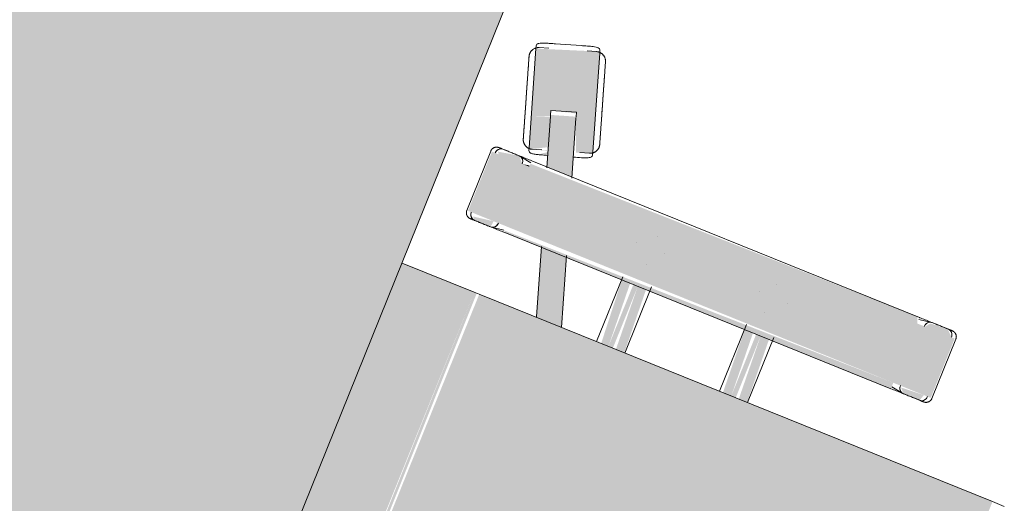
# Model space of a CAD drawing. Header units: millimetres. Extents: x -526411 to -400573, y 47353 to 130199.
# Tile 32 of 72: x -492156 to -491667, y 69664 to 69904. Entities that reach past the tile are written whole.
import ezdxf

# ---------------------------------------------------------------- set-up
doc = ezdxf.new("R2010")
doc.units = ezdxf.units.MM
doc.layers.add('I-FURN', color=30, linetype='Continuous', lineweight=18)

# ---------------------------------------------------------------- blocks, each defined once
blk = doc.blocks.new('80_KA_BT8_bibliotheektafel 8P - Type 1-227600-3e Verdieping - Percelen telling LI')
at = {"layer": 'I-FURN'}
blk.add_hatch(color=122, dxfattribs=at).paths.add_polyline_path([(1.64, -6.2), (5101.64, -6.2), (5101.64, 893.8), (1.64, 893.8), (1.64, 168.19)], flags=0)
blk.add_line((1.64, -6.2), (5101.64, -6.2), dxfattribs=at)
blk = doc.blocks.new('82_3B_bureaustoel - directie vierkant - 82_3B_bureaustoel - directie vierkant-V28-3e Verdieping - Percelen telling LI')
at = {"layer": 'I-FURN'}
for points in [[(203.2, 171.84), (-203.2, 171.84), (-203.2, -103.38), (203.2, -103.38), (203.2, 93.12)], [(-239.51, 124.06), (-271.26, 124.06), (-271.26, 104), (-239.51, 104), (-239.51, 121.03)], [(-271.26, 104), (-274.44, 102.72), (-272.85, -104), (-271.26, -104), (-271.26, 41.59)], [(-239.51, 104), (-271.26, 104), (-271.26, -104), (-239.51, -104), (-239.51, 54.41)], [(-236.34, 104), (-239.51, 104), (-237.27, -104), (-236.34, -102.72), (-236.34, 103.73)], [(-203.2, 40.26), (-236.34, 38.62), (-236.34, 34.13), (-203.2, 35.77), (-203.2, 39.91)], [(-203.2, 34.13), (-236.34, 34.13), (-236.34, 31.75), (-203.2, 31.75)], [(-203.2, 31.75), (-236.34, 30.02), (-236.34, 25.62), (-203.2, 27.26), (-203.2, 31)], [(-203.2, -25.62), (-236.34, -27.34), (-236.34, -31.75), (-203.2, -30.11), (-203.2, -25.97)], [(-203.2, -31.75), (-236.34, -31.75), (-236.34, -34.13), (-203.2, -34.13)], [(-203.2, -34.13), (-236.34, -35.86), (-236.34, -40.26), (-203.2, -38.03), (-203.2, -34.88)], [(-303.02, -91.78), (-305.03, -92.65), (-303.01, -91.83)], [(-271.26, -104), (-271.87, -104.25), (-271.26, -107.55)], [(-239.51, -104), (-271.26, -104), (-271.26, -124.06), (-239.51, -124.06), (-239.51, -110.35)], [(203.2, -103.38), (-203.2, -104.71), (-203.2, -106.04), (203.2, -104.71)], [(203.2, -106.04), (-203.2, -106.04), (-203.2, -144.8), (203.2, -144.8)]]:
    blk.add_hatch(color=122, dxfattribs=at).paths.add_polyline_path(points, flags=0)
h = blk.add_hatch(color=122, dxfattribs=at)
h.paths.add_polyline_path([(-236.34, 119.44), (-239.51, 120.38), (-238.76, 108.47), (-236.34, 110.7), (-236.34, 117.97)], flags=0)
h.paths.add_polyline_path([(-271.26, 122.36), (-274.44, 119.1), (-273.71, 110.07), (-271.26, 108.21), (-271.26, 120.38)], flags=0)
h = blk.add_hatch(color=122, dxfattribs=at)
h.paths.add_polyline_path([(-203.2, -59.35), (-236.34, -70.11), (-236.34, -83.47), (-203.2, -72.7)], flags=0)
h.paths.add_polyline_path([(-274.44, -82.49), (-302.36, -91.57), (-298.44, -103.65), (-274.44, -95.85), (-274.44, -91.3)], flags=0)
h = blk.add_hatch(color=122, dxfattribs=at)
h.paths.add_polyline_path([(-280.5, -97.82), (-281.23, -98.49), (-279.28, -101.34)], flags=0)
h.paths.add_polyline_path([(-294.86, -112.5), (-279.21, -107.41), (-283.82, -98.9), (-298.44, -103.65)], flags=0)
h.paths.add_polyline_path([(-289.02, -77.22), (-337.44, -92.95), (-326.92, -122.92), (-294.86, -112.5), (-302.36, -91.57), (-286.45, -85.14)], flags=0)
h.paths.add_polyline_path([(-282.15, -98.35), (-282.37, -98.42), (-279.23, -107.36)], flags=0)
h.paths.add_polyline_path([(-303.02, -91.78), (-299.1, -103.86), (-301.17, -104.53), (-304.54, -92.28)], flags=0)
h = blk.add_hatch(color=122, dxfattribs=at)
h.paths.add_polyline_path([(-236.34, -110.7), (-239.51, -110.35), (-237.85, -120.83), (-236.34, -119.1), (-236.34, -111.02)], flags=0)
h.paths.add_polyline_path([(-271.26, -107.82), (-274.44, -110.74), (-272.36, -121.35), (-271.26, -120.38), (-271.26, -108.21)], flags=0)
for p, q in [((-203.2, 171.84), (-203.2, 178.18)), ((-203.2, -103.38), (-203.2, 171.84)), ((-239.51, 124.72), (-271.26, 124.72)), ((-274.44, 119.44), (-274.44, 110.74)), ((-236.34, 110.7), (-236.34, 119.44)), ((-274.44, 111.4), (-274.44, 110.74)), ((-274.41, 110.32), (-273.43, 104)), ((-236.37, 110.29), (-237.34, 104)), ((-236.34, 110.7), (-236.34, 111.36)), ((-274.44, 104), (-274.44, -104)), ((-236.34, -104), (-236.34, 104)), ((-256.56, 40.48), (-256.51, 40.48)), ((-203.2, 40.48), (-238.16, 40.48)), ((-262.93, 31.77), (-262.93, 31.75)), ((-247.85, 31.77), (-247.85, 31.81)), ((-256.52, 25.4), (-256.56, 25.4)), ((-239, 25.4), (-203.2, 25.4)), ((-256.56, -25.4), (-256.51, -25.4)), ((-203.2, -25.4), (-238.69, -25.4)), ((-262.93, -31.77), (-262.93, -31.81)), ((-247.85, -31.77), (-247.85, -31.75)), ((-256.52, -40.48), (-256.56, -40.48)), ((-237.93, -40.48), (-203.2, -40.48)), ((-237.27, -70.42), (-203.2, -59.35)), ((-203.46, -72.79), (-236.76, -83.61)), ((-336.73, -92.72), (-289.73, -77.45)), ((-289.73, -77.45), (-288.41, -77.02)), ((-302.36, -91.57), (-273.96, -82.34)), ((-287.2, -83.3), (-288.67, -78.77)), ((-338.05, -93.15), (-336.73, -92.72)), ((-305.1, -92.45), (-303.02, -91.78)), ((-305.1, -92.46), (-301.17, -104.53)), ((-303.02, -91.78), (-302.81, -91.71)), ((-302.53, -91.62), (-302.36, -91.57)), ((-336.82, -94.42), (-335.35, -98.95)), ((-273.99, -95.7), (-298.44, -103.65)), ((-336.71, -102.73), (-332.79, -114.81)), ((-336.71, -102.73), (-332.79, -114.81)), ((-279.84, -105.95), (-281.31, -101.42)), ((-279.92, -107.64), (-326.92, -122.92)), ((-299.1, -103.86), (-301.17, -104.53)), ((-298.44, -103.65), (-299.1, -103.86)), ((-278.6, -107.21), (-279.92, -107.64)), ((-274.41, -110.32), (-273.43, -104)), ((-236.37, -110.29), (-237.34, -104)), ((-203.2, -106.04), (-203.2, -103.38)), ((-203.2, -144.8), (-203.2, -106.04)), ((-274.44, -110.74), (-274.44, -119.44)), ((-274.44, -110.74), (-274.44, -111.4)), ((-236.34, -119.44), (-236.34, -110.7)), ((-236.34, -111.36), (-236.34, -110.7)), ((-329.46, -117.06), (-327.99, -121.59)), ((-326.92, -122.92), (-328.24, -123.34)), ((-271.26, -124.72), (-239.51, -124.72))]:
    blk.add_line(p, q, dxfattribs=at)
at = {"layer": 'I-FURN', "flags": 128}
for points in [[(-274.44, 121.54), (-274.44, 121.67), (-274.43, 121.8), (-274.42, 121.92), (-274.4, 122.05), (-274.38, 122.17), (-274.35, 122.3), (-274.32, 122.42), (-274.28, 122.54), (-274.24, 122.66), (-274.19, 122.78), (-274.14, 122.9), (-274.08, 123.01), (-274.02, 123.12), (-273.95, 123.23), (-273.88, 123.34), (-273.81, 123.44), (-273.73, 123.54), (-273.65, 123.64), (-273.57, 123.73), (-273.48, 123.82), (-273.38, 123.91), (-273.29, 123.99), (-273.19, 124.07), (-273.08, 124.14), (-272.98, 124.22), (-272.87, 124.28), (-272.76, 124.34), (-272.65, 124.4), (-272.53, 124.45), (-272.41, 124.5), (-272.3, 124.55), (-272.17, 124.59), (-272.05, 124.62), (-271.93, 124.65), (-271.8, 124.67), (-271.68, 124.69), (-271.55, 124.71), (-271.43, 124.71), (-271.3, 124.72), (-271.26, 124.72)], [(-239.51, 124.72), (-239.39, 124.72), (-239.26, 124.71), (-239.13, 124.7), (-239.01, 124.68), (-238.88, 124.66), (-238.76, 124.63), (-238.64, 124.6), (-238.52, 124.56), (-238.4, 124.52), (-238.28, 124.47), (-238.16, 124.42), (-238.05, 124.36), (-237.94, 124.3), (-237.83, 124.23), (-237.72, 124.16), (-237.62, 124.09), (-237.52, 124.01), (-237.42, 123.93), (-237.33, 123.85), (-237.24, 123.76), (-237.15, 123.66), (-237.07, 123.57), (-236.99, 123.47), (-236.91, 123.36), (-236.84, 123.26), (-236.78, 123.15), (-236.71, 123.04), (-236.66, 122.93), (-236.6, 122.81), (-236.55, 122.69), (-236.51, 122.58), (-236.47, 122.45), (-236.44, 122.33), (-236.41, 122.21), (-236.39, 122.08), (-236.37, 121.96), (-236.35, 121.83), (-236.34, 121.71), (-236.34, 121.58), (-236.34, 121.54)], [(-274.44, 120.11), (-274.44, 120.37), (-274.44, 120.61), (-274.44, 120.83), (-274.44, 121.01), (-274.44, 121.17), (-274.44, 121.3), (-274.44, 121.4), (-274.44, 121.48), (-274.44, 121.52), (-274.44, 121.54)], [(-274.44, 121.54), (-274.44, 121.53), (-274.44, 121.49), (-274.44, 121.42), (-274.44, 121.32), (-274.44, 121.19), (-274.44, 121.04), (-274.44, 120.86), (-274.44, 120.65), (-274.44, 120.42), (-274.44, 120.16), (-274.44, 119.87), (-274.44, 119.56), (-274.44, 119.23), (-274.44, 118.86), (-274.44, 118.48), (-274.44, 118.07), (-274.44, 117.64), (-274.44, 117.19), (-274.44, 116.72), (-274.44, 116.22), (-274.44, 115.71), (-274.44, 115.18), (-274.44, 114.63), (-274.44, 114.06), (-274.44, 113.48), (-274.44, 112.88), (-274.44, 112.27), (-274.44, 111.64), (-274.44, 111.01), (-274.44, 110.36), (-274.44, 109.7), (-274.44, 109.03), (-274.44, 108.36), (-274.44, 107.67), (-274.44, 106.98), (-274.44, 106.29), (-274.44, 105.59), (-274.44, 104.89), (-274.44, 104.19), (-274.44, 104)], [(-236.34, 104), (-236.34, 104.7), (-236.34, 105.4), (-236.34, 106.1), (-236.34, 106.8), (-236.34, 107.49), (-236.34, 108.17), (-236.34, 108.85), (-236.34, 109.52), (-236.34, 110.18), (-236.34, 110.83), (-236.34, 111.47), (-236.34, 112.1), (-236.34, 112.72), (-236.34, 113.32), (-236.34, 113.91), (-236.34, 114.48), (-236.34, 115.03), (-236.34, 115.57), (-236.34, 116.09), (-236.34, 116.59), (-236.34, 117.06), (-236.34, 117.52), (-236.34, 117.96), (-236.34, 118.37), (-236.34, 118.76), (-236.34, 119.13), (-236.34, 119.47), (-236.34, 119.79), (-236.34, 120.08), (-236.34, 120.35), (-236.34, 120.59), (-236.34, 120.81), (-236.34, 121), (-236.34, 121.16), (-236.34, 121.29), (-236.34, 121.39), (-236.34, 121.47), (-236.34, 121.52), (-236.34, 121.54)], [(-236.34, 121.54), (-236.34, 121.53), (-236.34, 121.49), (-236.34, 121.42), (-236.34, 121.32), (-236.34, 121.19), (-236.34, 121.04), (-236.34, 120.86), (-236.34, 120.65), (-236.34, 120.42), (-236.34, 120.16), (-236.34, 120.11)], [(-314.22, -82.06), (-313.43, -81.81), (-312.65, -81.56), (-311.88, -81.3), (-311.1, -81.05), (-310.33, -80.8), (-309.57, -80.55), (-308.81, -80.31), (-308.07, -80.07), (-307.33, -79.83), (-306.6, -79.59), (-305.89, -79.36), (-305.19, -79.13), (-304.5, -78.91), (-303.83, -78.69), (-303.18, -78.48), (-302.54, -78.27), (-301.93, -78.07), (-301.33, -77.88), (-300.75, -77.69), (-300.19, -77.51), (-299.66, -77.34), (-299.15, -77.17), (-298.67, -77.01), (-298.2, -76.86), (-297.77, -76.72), (-297.36, -76.59), (-296.98, -76.46), (-296.62, -76.35), (-296.3, -76.24), (-296, -76.15), (-295.73, -76.06), (-295.49, -75.98), (-295.28, -75.91), (-295.1, -75.85), (-294.95, -75.81), (-294.84, -75.77), (-294.75, -75.74), (-294.7, -75.72), (-294.67, -75.71)], [(-294.67, -75.71), (-294.69, -75.72), (-294.73, -75.73), (-294.81, -75.76), (-294.92, -75.79), (-295.06, -75.84), (-295.23, -75.9), (-295.43, -75.96), (-295.66, -76.04), (-295.92, -76.12), (-296.21, -76.22), (-296.53, -76.32), (-296.88, -76.43), (-297.25, -76.55), (-297.66, -76.68), (-298.08, -76.82), (-298.54, -76.97), (-299.02, -77.13), (-299.52, -77.29), (-300.05, -77.46), (-300.6, -77.64), (-301.17, -77.83), (-301.76, -78.02), (-302.37, -78.22), (-303.01, -78.42), (-303.66, -78.63), (-304.32, -78.85), (-305, -79.07), (-305.7, -79.3), (-306.41, -79.53), (-307.13, -79.76), (-307.87, -80), (-308.61, -80.24), (-309.37, -80.49), (-310.13, -80.74), (-310.89, -80.99), (-311.67, -81.24), (-312.44, -81.49), (-313.22, -81.74), (-314, -82), (-314.22, -82.06)], [(-294.67, -75.71), (-294.49, -75.66), (-294.3, -75.61), (-294.12, -75.57), (-293.93, -75.54), (-293.74, -75.51), (-293.55, -75.49), (-293.36, -75.48), (-293.17, -75.48), (-292.98, -75.49), (-292.79, -75.5), (-292.6, -75.52), (-292.41, -75.55), (-292.23, -75.58), (-292.04, -75.62), (-291.86, -75.67), (-291.67, -75.73), (-291.49, -75.8), (-291.32, -75.87), (-291.14, -75.95), (-290.97, -76.03), (-290.81, -76.12), (-290.65, -76.22), (-290.49, -76.33), (-290.33, -76.44), (-290.18, -76.56), (-290.04, -76.68), (-289.9, -76.81), (-289.76, -76.95), (-289.63, -77.09), (-289.51, -77.23), (-289.39, -77.38), (-289.28, -77.53), (-289.18, -77.69), (-289.08, -77.86), (-288.99, -78.02), (-288.9, -78.19), (-288.82, -78.37), (-288.75, -78.54), (-288.69, -78.72), (-288.67, -78.77)], [(-314.22, -82.06), (-315, -82.32), (-315.78, -82.57), (-316.56, -82.82), (-317.33, -83.08), (-318.1, -83.33), (-318.86, -83.57), (-319.62, -83.82), (-320.36, -84.06), (-321.1, -84.3), (-321.83, -84.54), (-322.54, -84.77), (-323.24, -85), (-323.93, -85.22), (-324.6, -85.44), (-325.25, -85.65), (-325.89, -85.86), (-326.51, -86.06), (-327.1, -86.25), (-327.68, -86.44), (-328.24, -86.62), (-328.77, -86.79), (-329.28, -86.96), (-329.77, -87.12), (-330.23, -87.27), (-330.66, -87.41), (-331.07, -87.54), (-331.45, -87.67), (-331.81, -87.78), (-332.14, -87.89), (-332.43, -87.98), (-332.7, -88.07), (-332.94, -88.15), (-333.15, -88.22), (-333.33, -88.27), (-333.48, -88.32), (-333.59, -88.36), (-333.68, -88.39), (-333.74, -88.41), (-333.76, -88.41)], [(-333.76, -88.42), (-333.75, -88.41), (-333.7, -88.4), (-333.62, -88.37), (-333.51, -88.33), (-333.37, -88.29), (-333.2, -88.23), (-333, -88.17), (-332.77, -88.09), (-332.51, -88.01), (-332.22, -87.91), (-331.9, -87.81), (-331.55, -87.7), (-331.18, -87.58), (-330.78, -87.45), (-330.35, -87.31), (-329.89, -87.16), (-329.41, -87), (-328.91, -86.84), (-328.38, -86.67), (-327.83, -86.49), (-327.26, -86.3), (-326.67, -86.11), (-326.06, -85.91), (-325.43, -85.71), (-324.78, -85.5), (-324.11, -85.28), (-323.43, -85.06), (-322.73, -84.83), (-322.02, -84.6), (-321.3, -84.37), (-320.56, -84.13), (-319.82, -83.89), (-319.07, -83.64), (-318.31, -83.39), (-317.54, -83.14), (-316.77, -82.89), (-315.99, -82.64), (-315.21, -82.39), (-314.43, -82.13), (-314.22, -82.06)], [(-336.82, -94.42), (-336.87, -94.23), (-336.92, -94.05), (-336.96, -93.86), (-337, -93.68), (-337.02, -93.49), (-337.04, -93.3), (-337.05, -93.11), (-337.05, -92.92), (-337.05, -92.73), (-337.03, -92.54), (-337.01, -92.35), (-336.99, -92.16), (-336.95, -91.97), (-336.91, -91.79), (-336.86, -91.6), (-336.8, -91.42), (-336.74, -91.24), (-336.67, -91.06), (-336.59, -90.89), (-336.5, -90.72), (-336.41, -90.55), (-336.31, -90.39), (-336.2, -90.23), (-336.09, -90.08), (-335.98, -89.93), (-335.85, -89.78), (-335.72, -89.64), (-335.59, -89.51), (-335.45, -89.38), (-335.3, -89.26), (-335.15, -89.14), (-335, -89.03), (-334.84, -88.92), (-334.68, -88.82), (-334.51, -88.73), (-334.34, -88.65), (-334.17, -88.57), (-333.99, -88.5), (-333.81, -88.43), (-333.76, -88.42)], [(-279.84, -105.95), (-279.78, -106.13), (-279.74, -106.31), (-279.7, -106.5), (-279.66, -106.69), (-279.64, -106.88), (-279.62, -107.07), (-279.61, -107.26), (-279.61, -107.45), (-279.61, -107.64), (-279.62, -107.83), (-279.64, -108.02), (-279.67, -108.21), (-279.71, -108.39), (-279.75, -108.58), (-279.8, -108.76), (-279.86, -108.94), (-279.92, -109.12), (-279.99, -109.3), (-280.07, -109.47), (-280.16, -109.64), (-280.25, -109.81), (-280.35, -109.97), (-280.45, -110.13), (-280.56, -110.29), (-280.68, -110.44), (-280.81, -110.58), (-280.94, -110.72), (-281.07, -110.86), (-281.21, -110.98), (-281.36, -111.11), (-281.51, -111.23), (-281.66, -111.34), (-281.82, -111.44), (-281.98, -111.54), (-282.15, -111.63), (-282.32, -111.72), (-282.49, -111.8), (-282.67, -111.87), (-282.85, -111.93), (-282.9, -111.95)], [(-274.44, -104), (-274.44, -104.7), (-274.44, -105.4), (-274.44, -106.1), (-274.44, -106.8), (-274.44, -107.49), (-274.44, -108.17), (-274.44, -108.85), (-274.44, -109.52), (-274.44, -110.18), (-274.44, -110.83), (-274.44, -111.47), (-274.44, -112.1), (-274.44, -112.72), (-274.44, -113.32), (-274.44, -113.91), (-274.44, -114.48), (-274.44, -115.03), (-274.44, -115.57), (-274.44, -116.09), (-274.44, -116.59), (-274.44, -117.06), (-274.44, -117.52), (-274.44, -117.96), (-274.44, -118.37), (-274.44, -118.76), (-274.44, -119.13), (-274.44, -119.47), (-274.44, -119.79), (-274.44, -120.08), (-274.44, -120.35), (-274.44, -120.59), (-274.44, -120.81), (-274.44, -121), (-274.44, -121.16), (-274.44, -121.29), (-274.44, -121.39), (-274.44, -121.47), (-274.44, -121.52), (-274.44, -121.54)], [(-236.34, -121.54), (-236.34, -121.53), (-236.34, -121.49), (-236.34, -121.42), (-236.34, -121.32), (-236.34, -121.19), (-236.34, -121.04), (-236.34, -120.86), (-236.34, -120.65), (-236.34, -120.42), (-236.34, -120.16), (-236.34, -119.87), (-236.34, -119.56), (-236.34, -119.23), (-236.34, -118.86), (-236.34, -118.48), (-236.34, -118.07), (-236.34, -117.64), (-236.34, -117.19), (-236.34, -116.72), (-236.34, -116.22), (-236.34, -115.71), (-236.34, -115.18), (-236.34, -114.63), (-236.34, -114.06), (-236.34, -113.48), (-236.34, -112.88), (-236.34, -112.27), (-236.34, -111.64), (-236.34, -111.01), (-236.34, -110.36), (-236.34, -109.7), (-236.34, -109.03), (-236.34, -108.36), (-236.34, -107.67), (-236.34, -106.98), (-236.34, -106.29), (-236.34, -105.59), (-236.34, -104.89), (-236.34, -104.19), (-236.34, -104)], [(-302.44, -118.3), (-301.66, -118.05), (-300.88, -117.79), (-300.1, -117.54), (-299.33, -117.29), (-298.56, -117.04), (-297.8, -116.79), (-297.04, -116.54), (-296.29, -116.3), (-295.56, -116.06), (-294.83, -115.83), (-294.12, -115.59), (-293.42, -115.37), (-292.73, -115.14), (-292.06, -114.93), (-291.41, -114.71), (-290.77, -114.51), (-290.15, -114.31), (-289.55, -114.11), (-288.98, -113.92), (-288.42, -113.74), (-287.89, -113.57), (-287.38, -113.41), (-286.89, -113.25), (-286.43, -113.1), (-286, -112.96), (-285.59, -112.82), (-285.2, -112.7), (-284.85, -112.58), (-284.52, -112.48), (-284.22, -112.38), (-283.96, -112.29), (-283.72, -112.22), (-283.51, -112.15), (-283.33, -112.09), (-283.18, -112.04), (-283.06, -112), (-282.98, -111.98), (-282.92, -111.96), (-282.9, -111.95)], [(-282.9, -111.95), (-282.91, -111.95), (-282.96, -111.97), (-283.04, -111.99), (-283.15, -112.03), (-283.29, -112.08), (-283.46, -112.13), (-283.66, -112.2), (-283.89, -112.27), (-284.15, -112.36), (-284.44, -112.45), (-284.76, -112.55), (-285.11, -112.67), (-285.48, -112.79), (-285.88, -112.92), (-286.31, -113.06), (-286.76, -113.21), (-287.24, -113.36), (-287.75, -113.53), (-288.27, -113.7), (-288.82, -113.88), (-289.4, -114.06), (-289.99, -114.25), (-290.6, -114.45), (-291.23, -114.66), (-291.88, -114.87), (-292.55, -115.08), (-293.23, -115.31), (-293.93, -115.53), (-294.64, -115.76), (-295.36, -116), (-296.09, -116.24), (-296.84, -116.48), (-297.59, -116.72), (-298.35, -116.97), (-299.12, -117.22), (-299.89, -117.47), (-300.67, -117.72), (-301.45, -117.98), (-302.23, -118.23), (-302.44, -118.3)], [(-321.99, -124.65), (-322.17, -124.71), (-322.35, -124.75), (-322.54, -124.79), (-322.73, -124.83), (-322.92, -124.85), (-323.11, -124.87), (-323.3, -124.88), (-323.49, -124.88), (-323.68, -124.88), (-323.87, -124.87), (-324.06, -124.85), (-324.25, -124.82), (-324.43, -124.78), (-324.62, -124.74), (-324.8, -124.69), (-324.98, -124.63), (-325.16, -124.57), (-325.34, -124.5), (-325.51, -124.42), (-325.68, -124.33), (-325.85, -124.24), (-326.01, -124.14), (-326.17, -124.04), (-326.33, -123.92), (-326.48, -123.81), (-326.62, -123.68), (-326.76, -123.55), (-326.9, -123.42), (-327.02, -123.28), (-327.15, -123.13), (-327.27, -122.98), (-327.38, -122.83), (-327.48, -122.67), (-327.58, -122.51), (-327.67, -122.34), (-327.76, -122.17), (-327.84, -122), (-327.91, -121.82), (-327.97, -121.64), (-327.99, -121.59)], [(-302.44, -118.3), (-303.22, -118.55), (-304, -118.81), (-304.78, -119.06), (-305.56, -119.31), (-306.33, -119.56), (-307.09, -119.81), (-307.84, -120.05), (-308.59, -120.3), (-309.33, -120.54), (-310.05, -120.77), (-310.77, -121), (-311.47, -121.23), (-312.15, -121.46), (-312.82, -121.67), (-313.48, -121.89), (-314.11, -122.09), (-314.73, -122.29), (-315.33, -122.49), (-315.91, -122.68), (-316.46, -122.86), (-317, -123.03), (-317.51, -123.19), (-317.99, -123.35), (-318.45, -123.5), (-318.89, -123.64), (-319.3, -123.78), (-319.68, -123.9), (-320.04, -124.02), (-320.36, -124.12), (-320.66, -124.22), (-320.93, -124.31), (-321.17, -124.38), (-321.38, -124.45), (-321.56, -124.51), (-321.7, -124.56), (-321.82, -124.6), (-321.91, -124.62), (-321.96, -124.64), (-321.99, -124.65)], [(-321.99, -124.65), (-321.97, -124.65), (-321.93, -124.63), (-321.85, -124.6), (-321.74, -124.57), (-321.6, -124.52), (-321.43, -124.47), (-321.23, -124.4), (-321, -124.33), (-320.74, -124.24), (-320.45, -124.15), (-320.13, -124.05), (-319.78, -123.93), (-319.4, -123.81), (-319, -123.68), (-318.57, -123.54), (-318.12, -123.39), (-317.64, -123.24), (-317.14, -123.07), (-316.61, -122.9), (-316.06, -122.72), (-315.49, -122.54), (-314.9, -122.35), (-314.28, -122.15), (-313.65, -121.94), (-313, -121.73), (-312.34, -121.51), (-311.65, -121.29), (-310.96, -121.07), (-310.25, -120.84), (-309.52, -120.6), (-308.79, -120.36), (-308.05, -120.12), (-307.29, -119.88), (-306.53, -119.63), (-305.76, -119.38), (-304.99, -119.13), (-304.21, -118.88), (-303.43, -118.62), (-302.65, -118.37), (-302.44, -118.3)], [(-274.44, -121.54), (-274.44, -121.53), (-274.44, -121.49), (-274.44, -121.42), (-274.44, -121.32), (-274.44, -121.19), (-274.44, -121.04), (-274.44, -120.86), (-274.44, -120.65), (-274.44, -120.42), (-274.44, -120.16), (-274.44, -120.11)], [(-271.26, -124.72), (-271.39, -124.72), (-271.52, -124.71), (-271.64, -124.7), (-271.77, -124.68), (-271.89, -124.66), (-272.02, -124.63), (-272.14, -124.6), (-272.26, -124.56), (-272.38, -124.52), (-272.5, -124.47), (-272.62, -124.42), (-272.73, -124.36), (-272.84, -124.3), (-272.95, -124.23), (-273.06, -124.16), (-273.16, -124.09), (-273.26, -124.01), (-273.36, -123.93), (-273.45, -123.85), (-273.54, -123.76), (-273.63, -123.66), (-273.71, -123.57), (-273.79, -123.47), (-273.86, -123.36), (-273.94, -123.26), (-274, -123.15), (-274.06, -123.04), (-274.12, -122.93), (-274.17, -122.81), (-274.22, -122.69), (-274.27, -122.58), (-274.31, -122.45), (-274.34, -122.33), (-274.37, -122.21), (-274.39, -122.08), (-274.41, -121.96), (-274.43, -121.83), (-274.43, -121.71), (-274.44, -121.58), (-274.44, -121.54)], [(-236.34, -121.54), (-236.34, -121.67), (-236.35, -121.8), (-236.36, -121.92), (-236.38, -122.05), (-236.4, -122.17), (-236.43, -122.3), (-236.46, -122.42), (-236.5, -122.54), (-236.54, -122.66), (-236.59, -122.78), (-236.64, -122.9), (-236.7, -123.01), (-236.76, -123.12), (-236.82, -123.23), (-236.89, -123.34), (-236.97, -123.44), (-237.05, -123.54), (-237.13, -123.64), (-237.21, -123.73), (-237.3, -123.82), (-237.39, -123.91), (-237.49, -123.99), (-237.59, -124.07), (-237.69, -124.14), (-237.8, -124.22), (-237.91, -124.28), (-238.02, -124.34), (-238.13, -124.4), (-238.25, -124.45), (-238.36, -124.5), (-238.48, -124.55), (-238.6, -124.59), (-238.73, -124.62), (-238.85, -124.65), (-238.97, -124.67), (-239.1, -124.69), (-239.23, -124.71), (-239.35, -124.71), (-239.48, -124.72), (-239.51, -124.72)], [(-236.34, -120.11), (-236.34, -120.37), (-236.34, -120.61), (-236.34, -120.83), (-236.34, -121.01), (-236.34, -121.17), (-236.34, -121.3), (-236.34, -121.4), (-236.34, -121.48), (-236.34, -121.52), (-236.34, -121.54)]]:
    blk.add_lwpolyline(points, dxfattribs=at)
at = {"layer": 'I-FURN'}
for centre, major_axis, ratio, start_param, end_param in [((-271.26, 119.44), (3.17, 0), 0.918218, 1.570796, 3.141593), ((-271.26, 119.44), (-3.17, 0), 0.918252, 4.974188, 6.283185), ((-239.51, 119.44), (3.17, 0), 0.918218, 0, 1.570796), ((-239.51, 119.44), (3.17, 0), 0.918252, 0, 1.308997), ((-271.22, 110.74), (-3.22, 0), 0.918218, 0, 1.570796), ((-271.22, 110.74), (3.22, 0), 0.918252, 3.141593, 4.45059), ((-239.51, 110.7), (3.17, 0), 0.918218, 4.712389, 6.283185), ((-239.51, 110.7), (-3.17, 0), 0.918252, 1.832596, 3.141593), ((-271.22, -110.74), (3.22, 0), 0.918218, 1.58549, 3.141593), ((-271.22, -110.74), (-3.22, 0), 0.918252, 4.712389, 6.283185), ((-239.51, -110.7), (3.17, 0), 0.918218, 0, 1.570796), ((-239.51, -110.7), (3.17, 0), 0.918252, 0, 1.308997), ((-271.26, -119.44), (3.17, 0), 0.918218, 3.141593, 4.712389), ((-271.26, -119.44), (3.18, 0), 0.918252, 3.141593, 4.45059), ((-239.51, -119.44), (3.17, 0), 0.918218, 4.712389, 6.283185), ((-239.51, -119.44), (3.17, 0), 0.918252, 4.974188, 6.283185)]:
    blk.add_ellipse(centre, major_axis=major_axis, ratio=ratio, start_param=start_param, end_param=end_param, dxfattribs=at)
for points, knots in [([(-283.87, -85.56), (-284.32, -84.16), (-284.97, -82.13), (-285.8, -79.82), (-286.52, -78.19), (-287.37, -77.03), (-288.05, -76.9), (-288.41, -77.02)], [0, 0, 0, 0, 0.285714, 0.428571, 0.571429, 0.785714, 1, 1, 1, 1]), ([(-338.05, -93.15), (-338.53, -93.3), (-338.93, -93.9), (-338.84, -95.46), (-338.47, -97.2), (-337.71, -99.65), (-337.05, -101.68), (-336.71, -102.73)], [0, 0, 0, 0, 0.285714, 0.428571, 0.571429, 0.785714, 1, 1, 1, 1]), ([(-278.6, -107.21), (-278.31, -107.1), (-278, -106.83), (-277.81, -106.23), (-277.75, -105.5), (-277.94, -104.18), (-278.38, -102.56), (-278.79, -101.19), (-279.26, -99.72), (-279.66, -98.5), (-279.94, -97.64)], [0, 0, 0, 0, 0.166667, 0.25, 0.333333, 0.5, 0.666667, 0.75, 0.833333, 1, 1, 1, 1]), ([(-332.79, -114.81), (-332.51, -115.67), (-332.11, -116.89), (-331.62, -118.36), (-331.16, -119.71), (-330.56, -121.28), (-329.94, -122.45), (-329.46, -123.02), (-328.96, -123.39), (-328.55, -123.43), (-328.24, -123.34)], [0, 0, 0, 0, 0.166667, 0.25, 0.333333, 0.5, 0.666667, 0.75, 0.833333, 1, 1, 1, 1])]:
    blk.add_open_spline(points, degree=3, knots=knots, dxfattribs=at)

msp = doc.modelspace()

# ---------------------------------------------------------------- block references
at = {"layer": 'I-FURN'}
for name, p, rotation in [('80_KA_BT8_bibliotheektafel 8P - Type 1-227600-3e Verdieping - Percelen telling LI', (-493776.65, 65316.46), 68.0107090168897), ('82_3B_bureaustoel - directie vierkant - 82_3B_bureaustoel - directie vierkant-V28-3e Verdieping - Percelen telling LI', (-491907.93, 69540.9), 248.0107090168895)]:
    msp.add_blockref(name, p, dxfattribs=dict(at, rotation=rotation))

doc.saveas('drawing.dxf')
